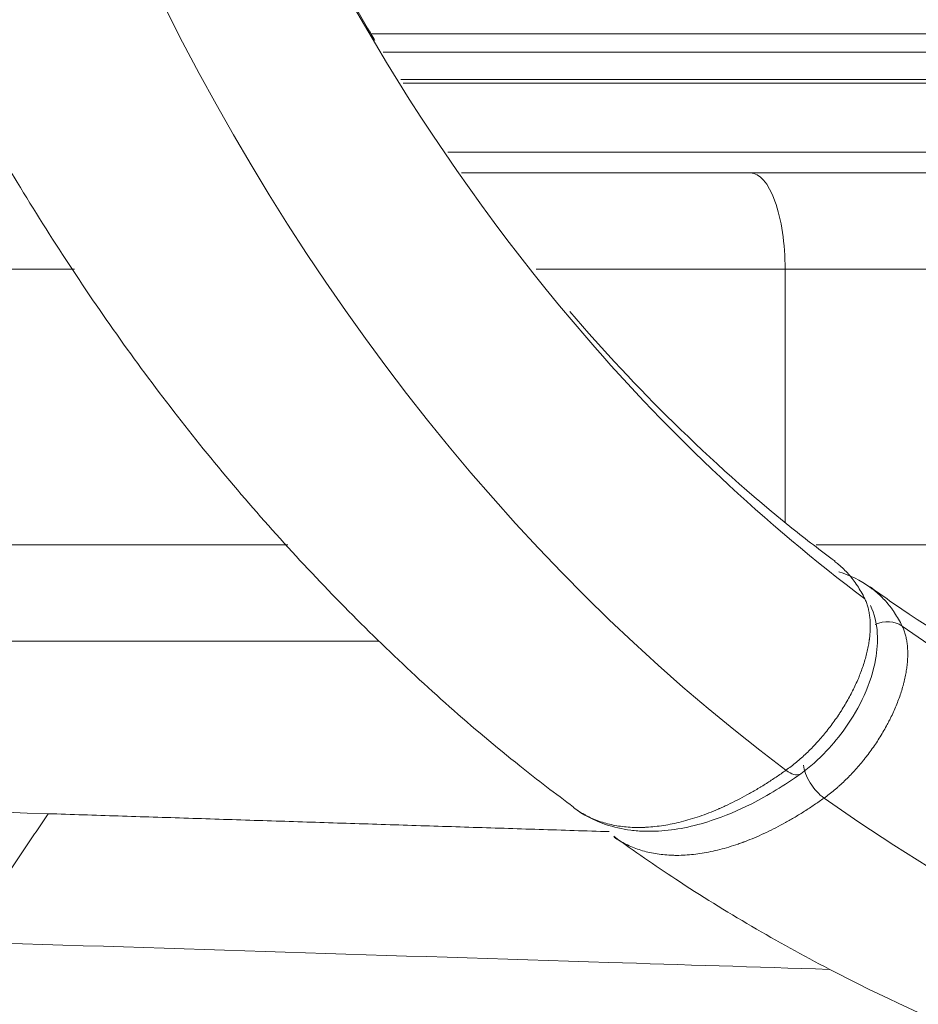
# Model space of a CAD drawing. Header units: millimetres. Extents: x 0 to 594, y 0 to 420.
# Tile 168 of 256: x 210.8 to 214.07, y 307.5 to 311.08. Entities that reach past the tile are written whole.
import ezdxf

# ---------------------------------------------------------------- set-up
doc = ezdxf.new("R2010")
doc.units = ezdxf.units.MM
doc.layers.add('1', color=7, linetype='Continuous', true_color=0xffffff)
doc.styles.add('Arial Unicode MS', font='txt')
doc.dimstyles.get("Standard").update_dxf_attribs({"dimtxt": 0.18, "dimasz": 0.18, "dimexe": 0.18, "dimexo": 0.0625, "dimgap": 0.09, "dimtad": 0, "dimtih": 1, "dimtoh": 1, "dimdec": 4, "dimzin": 0, "dimdsep": 46, "dimtxsty": 'Standard', "dimcen": 0.09, "dimadec": 0, "dimazin": 0, "dimtfac": 1, "dimtdec": 4, "dimtofl": 0, "dimtmove": 0, "dimatfit": 3, "dimfxl": 0, "dimtolj": 1, "dimtzin": 0, "dimarcsym": 0})

# ---------------------------------------------------------------- blocks, each defined once
blk = doc.blocks.new('_U0')
at = {"layer": '1', "color": 18, "lineweight": 13}
for p, q in [((147.6569, 304.1723), (147.6569, 390.192)), ((305.8469, 301.3923), (305.8469, 390.192)), ((147.6569, 388.192), (198.8518, 388.192)), ((305.8469, 388.192), (254.6521, 388.192))]:
    blk.add_line(p, q, dxfattribs=at)
at = {"layer": '1', "color": 18}
for points in [[(147.6569, 388.192), (151.1569, 389.1299), (151.1569, 387.2542)], [(305.8469, 388.192), (302.3469, 387.2542), (302.3469, 389.1299)]]:
    blk.add_solid(points, dxfattribs=at)
at = {"layer": '1', "color": 18, "linetype": 'Continuous', "lineweight": 13, "char_height": 3.5, "attachment_point": 7, "line_spacing_factor": 1.047437, "style": 'Arial Unicode MS'}
for s, insert in [('\\fArial Unicode MS|b0|i0;\\W1.0000;3.16', (200.5373, 385.5562)), ('\\fArial Unicode MS|b0|i0;\\W1.0000;LIFT POINT SPAN', (213.2036, 385.5562))]:
    blk.add_mtext(s, dxfattribs=dict(at, insert=insert))

msp = doc.modelspace()

# ---------------------------------------------------------------- linework, layer by layer
at = {"layer": '1', "color": 155, "linetype": 'Continuous', "lineweight": 13}
for p, q in [((214.64, 311.0273), (212.0804, 311.0273)), ((212.1233, 310.9612), (214.64, 310.9612)), ((214.7038, 310.8614), (212.1879, 310.8614)), ((212.1965, 310.8483), (215.1, 310.8483)), ((215.2595, 310.5987), (212.3581, 310.5987)), ((212.4079, 310.5229), (213.4562, 310.5229)), ((211.0028, 310.1729), (206.1223, 310.1729)), ((213.5827, 310.1729), (212.6795, 310.1729)), ((213.5827, 309.2555), (213.5827, 310.1729)), ((206.3677, 309.1729), (211.7775, 309.1729)), ((212.109, 308.8229), (206.2556, 308.8229)), ((206.2557, 308.8228), (212.109, 308.8228))]:
    msp.add_line(p, q, dxfattribs=at)
for centre, major_axis, ratio, start_param, end_param in [((217.0214, 315.6733), (0, -8.51), 0.791224, 3.677054, 5.747724), ((217.0214, 315.6733), (0, -7.79), 0.791224, 4.846902, 5.542585), ((212.7691, 310.5228), (-1.9, 0), 0.00002, 3.181735, 4.342379), ((213.4562, 310.1729), (0, 0.35), 0.361625, 4.71241, 6.283207), ((212.7691, 310.1728), (2.25, 0), 0.00002, 0.040143, 1.200787), ((217.0214, 315.6733), (0, -7.79), 0.791224, 5.542585, 5.74688), ((217.0214, 315.6733), (0, -8.51), 0.791224, 5.771449, 7.089333), ((212.7691, 309.1728), (-2.25, 0), 0.00002, 3.181735, 4.28821), ((213.94, 308.8082), (-0.09, -0.0436), 0.816428, 3.561719, 4.656257), ((217.0214, 315.6733), (0, -7.79), 0.791224, 5.772293, 6.672304), ((213.5814, 308.4232), (-0.0582, 0.0813), 0.449496, 2.195921, 3.070412), ((213.7184, 308.3232), (0.0582, -0.0813), 0.449496, 3.776208, 5.356494)]:
    msp.add_ellipse(centre, major_axis=major_axis, ratio=ratio, start_param=start_param, end_param=end_param, dxfattribs=at)
for points, knots in [([(212.0937, 311.003), (212.0848, 311.018), (211.9967, 311.1673), (211.9138, 311.322), (211.8429, 311.4651)], [0, 0, 0, 0, 0.101159, 1, 1, 1, 1]), ([(210.3063, 311.4376), (210.3618, 311.3074), (210.5205, 310.961), (210.823, 310.4265), (211.2125, 309.8414), (211.6436, 309.2998), (212.1121, 308.8058), (212.5087, 308.4531), (212.7491, 308.2692), (212.815, 308.2207)], [0, 0, 0, 0, 0.098531, 0.26691, 0.435157, 0.603167, 0.770807, 0.937933, 1, 1, 1, 1]), ([(212.9607, 308.1146), (213.035, 308.0608), (213.2886, 307.8853), (213.7388, 307.6234), (214.317, 307.3559), (214.9116, 307.1508), (215.5172, 307.0085), (216.1293, 306.9299), (216.7433, 306.915), (217.3549, 306.9634), (217.9598, 307.0745), (218.554, 307.2474), (219.1335, 307.4808), (219.6946, 307.7732), (220.2333, 308.1228), (220.7459, 308.5273), (221.2288, 308.9842), (221.6782, 309.4901), (222.0905, 310.0418), (222.4486, 310.6097), (222.654, 311.0026), (222.7442, 311.1911)], [0, 0, 0, 0, 0.023213, 0.078365, 0.133314, 0.187967, 0.242343, 0.296484, 0.350458, 0.404345, 0.458211, 0.512135, 0.566199, 0.620464, 0.674973, 0.729746, 0.784779, 0.840052, 0.895532, 0.951182, 1, 1, 1, 1]), ([(213.7639, 309.1132), (213.7112, 309.1521), (213.5106, 309.3061), (213.1838, 309.5991), (212.9226, 309.8777), (212.801, 310.0193)], [0, 0, 0, 0, 0.154142, 0.59222, 1, 1, 1, 1]), ([(213.872, 308.977), (213.8679, 308.9854), (213.8593, 309.0018), (213.8452, 309.0247), (213.8299, 309.0462), (213.8133, 309.0662), (213.7956, 309.0848), (213.7785, 309.1002), (213.7671, 309.1092), (213.7622, 309.1128)], [0, 0, 0, 0, 0.149054, 0.298107, 0.447161, 0.596214, 0.745268, 0.894321, 1, 1, 1, 1]), ([(213.8909, 309.0189), (213.8564, 309.0432), (213.8188, 309.062), (213.7779, 309.0753), (213.7779, 309.0753)], [0, 0, 0, 0, 0.999961, 1, 1, 1, 1]), ([(213.8902, 309.0194), (213.8902, 309.0193), (213.8903, 309.0193), (213.8912, 309.0186), (213.8921, 309.018), (213.8938, 309.0168), (213.8947, 309.0161), (213.8973, 309.0142), (213.9024, 309.0104), (213.9142, 309.001), (213.9302, 308.9867), (213.9483, 308.968), (213.9595, 308.9545), (213.9662, 308.9458), (213.9676, 308.944), (213.9702, 308.9404), (213.9715, 308.9386), (213.9754, 308.9332), (213.983, 308.9221), (213.9949, 308.9028), (214.0035, 308.8865), (214.0076, 308.878)], [0, 0, 0, 0, 0.000856, 0.000856, 0.018698, 0.018698, 0.03654, 0.03654, 0.072224, 0.143591, 0.286326, 0.429061, 0.571796, 0.571796, 0.607479, 0.607479, 0.643163, 0.643163, 0.71453, 0.857265, 1, 1, 1, 1]), ([(218.8519, 308.7503), (218.7533, 308.6936), (218.4952, 308.5563), (218.0683, 308.3756), (217.5691, 308.2279), (217.0597, 308.1398), (216.5436, 308.113), (216.025, 308.1489), (215.5093, 308.248), (215.0018, 308.4091), (214.5081, 308.6315), (214.1399, 308.846), (213.9382, 308.9862), (213.8913, 309.0201)], [0, 0, 0, 0, 0.061867, 0.160534, 0.260215, 0.360948, 0.462606, 0.564858, 0.667115, 0.768814, 0.869629, 0.969439, 1, 1, 1, 1]), ([(213.5858, 308.3544), (213.5921, 308.359), (213.6048, 308.3684), (213.6236, 308.3834), (213.6421, 308.3993), (213.6603, 308.4161), (213.6723, 308.4279), (213.6812, 308.437), (213.6857, 308.4416), (213.6901, 308.4463), (213.6923, 308.4486), (213.6931, 308.4494), (213.6945, 308.451), (213.7011, 308.4581), (213.7133, 308.4718), (213.7299, 308.4916), (213.746, 308.5119), (213.7614, 308.5328), (213.7713, 308.5471), (213.7786, 308.5579), (213.7816, 308.5625), (213.7845, 308.567), (213.7857, 308.5689), (213.7863, 308.5698), (213.7881, 308.5725), (213.7939, 308.5817), (213.8039, 308.5983), (213.8164, 308.6206), (213.8281, 308.6429), (213.8389, 308.6654), (213.8455, 308.6804), (213.8495, 308.6898), (213.8506, 308.6927), (213.8518, 308.6955), (213.8525, 308.6974), (213.8529, 308.6983), (213.8548, 308.703), (213.8592, 308.7143), (213.8658, 308.7329), (213.8728, 308.7549), (213.8786, 308.7766), (213.8835, 308.798), (213.886, 308.812), (213.8874, 308.8207), (213.8877, 308.8224), (213.888, 308.825), (213.8882, 308.8259), (213.8884, 308.8276), (213.889, 308.8319), (213.8903, 308.8429), (213.8916, 308.8595), (213.8921, 308.8786), (213.8915, 308.8971), (213.8899, 308.9148), (213.888, 308.9261), (213.8866, 308.933), (213.8863, 308.9344), (213.8857, 308.9371), (213.8848, 308.9411), (213.8823, 308.9504), (213.8782, 308.963), (213.8742, 308.9725), (213.872, 308.977)], [0, 0, 0, 0, 0.03125, 0.0625, 0.09375, 0.125, 0.15625, 0.15625, 0.171875, 0.179687, 0.179687, 0.183594, 0.183594, 0.1875, 0.21875, 0.25, 0.28125, 0.3125, 0.34375, 0.34375, 0.359375, 0.363281, 0.363281, 0.367187, 0.367187, 0.375, 0.40625, 0.4375, 0.46875, 0.5, 0.53125, 0.53125, 0.539062, 0.542969, 0.542969, 0.546875, 0.546875, 0.5625, 0.59375, 0.625, 0.65625, 0.6875, 0.71875, 0.71875, 0.726562, 0.726562, 0.730469, 0.730469, 0.734375, 0.75, 0.78125, 0.8125, 0.84375, 0.875, 0.90625, 0.90625, 0.914062, 0.914062, 0.921875, 0.9375, 0.96875, 1, 1, 1, 1]), ([(213.6396, 308.3419), (213.673, 308.366), (213.7293, 308.4155), (213.8101, 308.5143), (213.8752, 308.6268), (213.9144, 308.7473), (213.922, 308.8618), (213.907, 308.9219), (213.8927, 308.9524)], [0, 0, 0, 0, 0.170424, 0.308467, 0.488869, 0.67709, 0.820708, 1, 1, 1, 1]), ([(214.0076, 308.878), (214.0098, 308.8735), (214.0139, 308.864), (214.0189, 308.8489), (214.0229, 308.833), (214.0257, 308.8161), (214.0269, 308.8043), (214.0276, 308.7952), (214.0278, 308.7906), (214.0279, 308.7859), (214.028, 308.7835), (214.028, 308.7827), (214.028, 308.7811), (214.0281, 308.774), (214.0278, 308.7603), (214.0263, 308.7404), (214.0237, 308.72), (214.0201, 308.6991), (214.0169, 308.6848), (214.0143, 308.6739), (214.0131, 308.6693), (214.0119, 308.6647), (214.0114, 308.6629), (214.0111, 308.662), (214.0104, 308.6592), (214.0078, 308.65), (214.0026, 308.6333), (213.9948, 308.611), (213.986, 308.5886), (213.9763, 308.5661), (213.9691, 308.551), (213.9645, 308.5416), (213.963, 308.5387), (213.9616, 308.5359), (213.9606, 308.534), (213.9601, 308.533), (213.9577, 308.5283), (213.9518, 308.517), (213.9414, 308.4983), (213.9282, 308.4762), (213.9142, 308.4545), (213.8995, 308.4331), (213.8892, 308.419), (213.8826, 308.4103), (213.8813, 308.4086), (213.8793, 308.406), (213.8786, 308.4051), (213.8773, 308.4034), (213.8739, 308.399), (213.8651, 308.388), (213.8513, 308.3713), (213.8343, 308.3521), (213.8169, 308.3337), (213.799, 308.3159), (213.7868, 308.3046), (213.7791, 308.2976), (213.7775, 308.2963), (213.7744, 308.2935), (213.7697, 308.2894), (213.7588, 308.2802), (213.7431, 308.2675), (213.7305, 308.258), (213.7241, 308.2535)], [0, 0, 0, 0, 0.03125, 0.0625, 0.09375, 0.125, 0.15625, 0.15625, 0.171875, 0.179688, 0.179688, 0.183594, 0.183594, 0.1875, 0.21875, 0.25, 0.28125, 0.3125, 0.34375, 0.34375, 0.359375, 0.363281, 0.363281, 0.367187, 0.367187, 0.375, 0.40625, 0.4375, 0.46875, 0.5, 0.53125, 0.53125, 0.539062, 0.542969, 0.542969, 0.546875, 0.546875, 0.5625, 0.59375, 0.625, 0.65625, 0.6875, 0.71875, 0.71875, 0.726563, 0.726563, 0.730469, 0.730469, 0.734375, 0.75, 0.78125, 0.8125, 0.84375, 0.875, 0.90625, 0.90625, 0.914062, 0.914062, 0.921875, 0.9375, 0.96875, 1, 1, 1, 1]), ([(212.8146, 308.2188), (212.8167, 308.2173), (212.8257, 308.2107), (212.835, 308.2046), (212.8442, 308.1991), (212.847, 308.1974), (212.8498, 308.1958), (212.8516, 308.1948), (212.8526, 308.1943), (212.8573, 308.1916), (212.8687, 308.1856), (212.8884, 308.1766), (212.9129, 308.1674), (212.9384, 308.1599), (212.9647, 308.1541), (212.992, 308.1498), (213.0202, 308.1473), (213.0396, 308.1467), (213.0544, 308.1467), (213.0618, 308.1468), (213.0693, 308.147), (213.0731, 308.1472), (213.0744, 308.1472), (213.0769, 308.1473), (213.0883, 308.1479), (213.1101, 308.1497), (213.1413, 308.1538), (213.1731, 308.1596), (213.2053, 308.167), (213.2381, 308.1761), (213.2714, 308.1868), (213.3052, 308.1991), (213.328, 308.2084), (213.341, 308.214), (213.3424, 308.2146), (213.3453, 308.2158), (213.3468, 308.2165), (213.3511, 308.2184), (213.3598, 308.2222), (213.3801, 308.2316), (213.4092, 308.2459), (213.4443, 308.2645), (213.4678, 308.278), (213.4825, 308.2868), (213.4855, 308.2885), (213.4914, 308.2921), (213.4943, 308.2939), (213.5032, 308.2993), (213.5209, 308.3103), (213.5504, 308.3296), (213.574, 308.346), (213.5858, 308.3544)], [0, 0, 0, 0, 0.012033, 0.051552, 0.051552, 0.061432, 0.066372, 0.066372, 0.071311, 0.071311, 0.091071, 0.130589, 0.170108, 0.209627, 0.249145, 0.288664, 0.328183, 0.367701, 0.367701, 0.387461, 0.39734, 0.39734, 0.40228, 0.40228, 0.40722, 0.446739, 0.486257, 0.525776, 0.565295, 0.604813, 0.644332, 0.683851, 0.723369, 0.723369, 0.728309, 0.728309, 0.733249, 0.733249, 0.743129, 0.762888, 0.802407, 0.841925, 0.881444, 0.881444, 0.891324, 0.891324, 0.901203, 0.901203, 0.920963, 0.960481, 1, 1, 1, 1]), ([(212.8142, 308.2191), (212.8497, 308.1926), (212.9148, 308.1585), (213.007, 308.1373), (213.0734, 308.1322), (213.1671, 308.1336), (213.2957, 308.1592), (213.4713, 308.2329), (213.5799, 308.2993), (213.6396, 308.3419)], [0, 0, 0, 0, 0.174653, 0.292533, 0.355556, 0.416135, 0.639643, 0.803387, 1, 1, 1, 1]), ([(213.7241, 308.2535), (213.7123, 308.245), (213.6888, 308.2287), (213.6537, 308.2057), (213.6187, 308.1842), (213.5839, 308.1641), (213.5492, 308.1456), (213.5146, 308.1285), (213.4802, 308.1129), (213.4573, 308.1035), (213.4431, 308.098), (213.4388, 308.0963), (213.4345, 308.0947), (213.4317, 308.0937), (213.4303, 308.0931), (213.4232, 308.0905), (213.4062, 308.0845), (213.3783, 308.0754), (213.3454, 308.0663), (213.3131, 308.0588), (213.2814, 308.0529), (213.2503, 308.0487), (213.2198, 308.0461), (213.1998, 308.0455), (213.185, 308.0455), (213.1776, 308.0456), (213.1703, 308.0458), (213.1667, 308.046), (213.1655, 308.0461), (213.163, 308.0462), (213.1522, 308.0468), (213.132, 308.0485), (213.1046, 308.0527), (213.0782, 308.0585), (213.0527, 308.0659), (213.0282, 308.075), (213.0047, 308.0856), (212.9824, 308.0978), (212.9683, 308.1069), (212.9616, 308.1117)], [0, 0, 0, 0, 0.040065, 0.08013, 0.120195, 0.16026, 0.200325, 0.240389, 0.280454, 0.320519, 0.320519, 0.330535, 0.335544, 0.335544, 0.340552, 0.340552, 0.360584, 0.400649, 0.440714, 0.480779, 0.520844, 0.560909, 0.600974, 0.641038, 0.641038, 0.661071, 0.671087, 0.671087, 0.676095, 0.676095, 0.681103, 0.721168, 0.761233, 0.801298, 0.841363, 0.881428, 0.921493, 0.961558, 1, 1, 1, 1]), ([(213.7429, 307.6317), (213.4762, 307.64), (212.4265, 307.6729), (211.3768, 307.7066), (210.5939, 307.7318)], [0, 0, 0, 0, 0.254148, 1, 1, 1, 1])]:
    msp.add_open_spline(points, degree=3, knots=knots, dxfattribs=at)
for points, degree in [([(206.0246, 308.3594), (207.6521, 308.3037), (209.2796, 308.2495), (210.9072, 308.1967)], 3), ([(210.9072, 308.1967), (210.5939, 307.7318)], 1), ([(210.9072, 308.1967), (211.9256, 308.1637), (212.9443, 308.1315)], 2)]:
    msp.add_open_spline(points, degree=degree, dxfattribs=at)

# ---------------------------------------------------------------- dimensions: what is measured, and where the dimension line sits
at = {"layer": '1', "color": 18, "linetype": 'Continuous', "lineweight": 13}
dim = msp.add_linear_dim(base=(305.8469, 388.192), p1=(147.6569, 304.1723), p2=(305.8469, 301.3923), text=' <> \\fArial Unicode MS|b0|i0;\\C18;{\\H1.00x;\\fArial Unicode MS|b0|i0;LIFT POINT SPAN\\fArial Unicode MS|b0|i0;}\\C18;', dimstyle='Standard', override={"dimtxt": 3.5, "dimasz": 3.5, "dimexe": 2, "dimexo": 0, "dimgap": 1.5, "dimtih": 1, "dimtoh": 1, "dimdec": 2, "dimlfac": 0.02, "dimdsep": 46, "dimlunit": 2, "dimtxsty": 'Arial Unicode MS', "dimsah": 1, "dimse1": 0, "dimse2": 0, "dimsd1": 0, "dimsd2": 0, "dimclrd": 18, "dimclre": 18, "dimclrt": 18, "dimtol": 0, "dimtm": -0.1, "dimtfac": 1, "dimtdec": 2, "dimtofl": 1, "dimtmove": 0, "dimlwd": 13, "dimlwe": 13}, dxfattribs=at)
dim.commit()
dim.dimension.update_dxf_attribs({"geometry": '_U0', "text_midpoint": (226.7519, 388.192), "dimtype": 160})

doc.saveas('drawing.dxf')
